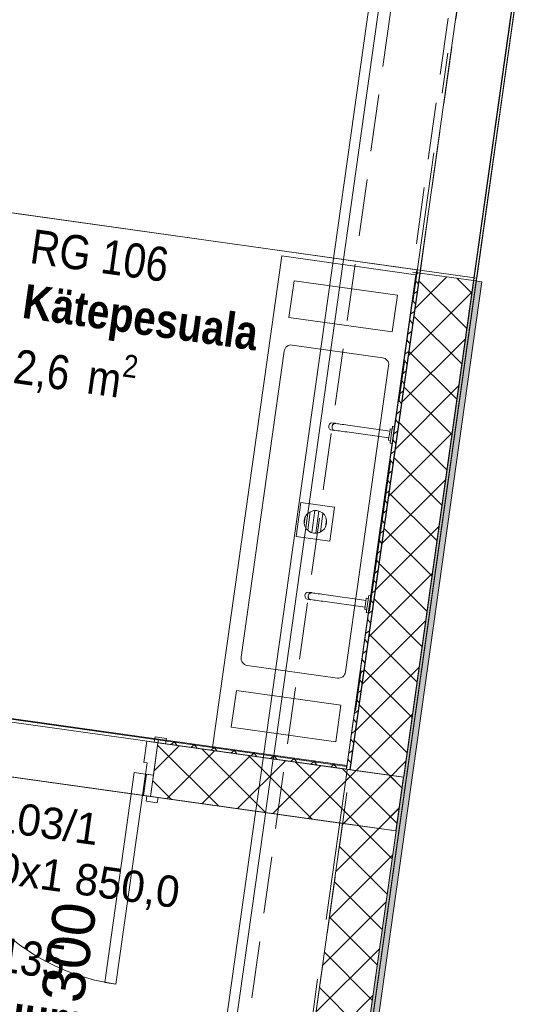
# Model space of a CAD drawing. Header units: millimetres. Extents: x 74467 to 235410, y -65 to 114857.
# Tile 59 of 256: x 90482 to 92252, y 85326 to 88781. Entities that reach past the tile are written whole.
import ezdxf
from ezdxf.enums import TextEntityAlignment as Align

# ---------------------------------------------------------------- set-up
doc = ezdxf.new("R2010")
doc.units = ezdxf.units.MM
doc.header["$MEASUREMENT"] = 0
for name, pattern in [('Katkend topelt', [1093.611073, 529.166651, -211.666656, 141.111112, -211.666656]), ('Katkend varjatud', [300, 200, -100]), ('Wipeout_Contour', [1000, 0, -1000])]:
    doc.linetypes.add(name, pattern=pattern)
for name, color, linetype in [('00 Kunstikonkursi LÜ jaoks asendi 2D', 7, 'Continuous'), ('00 Teljed.AR', 7, 'Continuous'), ('1235 Vahelaed.AR', 7, 'Continuous'), ('1237 Trepid.AR', 7, 'Continuous'), ('1311 Siseseinad.AR', 7, 'Continuous'), ('1317 Käsipuud.SA', 7, 'Continuous'), ('1326 Seinapinnad.SA', 7, 'Continuous'), ('1336 Sanitaartehnika.SA', 7, 'Continuous'), ('1340 Põranda trapp.AR', 7, 'Continuous'), ('9350 Netopind.AR', 7, 'Continuous'), ('Aken', 7, 'Continuous'), ('I-WALL-____-OTLN.IFC Model', 7, 'Continuous'), ('Ruumi tekst', 7, 'Continuous'), ('Uks', 7, 'Continuous'), ('Ukse tähis', 7, 'Continuous')]:
    doc.layers.add(name, color=color, linetype=linetype)
doc.styles.add('GENERATED_STYLE_2', font='txt', dxfattribs={"width": 0.84})
doc.styles.add('GENERATED_STYLE_3', font='txt')
doc.styles.add('GENERATED_STYLE_4', font='txt', dxfattribs={"width": 0.84})
pattern_1 = [(45, (0, 0), (-70.71068, 70.71068), []), (135, (0, 0), (70.71068, 70.71068), [])]

# ---------------------------------------------------------------- blocks, each defined once
blk = doc.blocks.new('Slab_18_1', base_point=(93030.2, 94685.9))
at = {"color": 254, "linetype": 'Wipeout_Contour', "lineweight": 0, "ltscale": 774606.085274}
blk.add_wipeout([(93030.2, 94685.9), (90077.6, 73665.2), (95019, 72970.7), (98070.9, 94685.9), (96652.6, 94685.9), (94919.6, 94685.9)], dxfattribs=at).dxf.layer = '1235 Vahelaed.AR'
at = {"layer": '1235 Vahelaed.AR', "color": 7, "linetype": 'Continuous', "lineweight": 13, "flags": 128}
blk.add_lwpolyline([(91081.9, 80814.9), (93030.2, 94685.9)], dxfattribs=at)
blk = doc.blocks.new('Slab_20_1', base_point=(83646.2, 89050))
at = {"color": 254, "linetype": 'Wipeout_Contour', "lineweight": 0, "ltscale": 750402.108278}
blk.add_wipeout([(83646.2, 89050), (90297.8, 88115.1), (90052.9, 86372.3), (91828.9, 86122.7), (92242.7, 89063.7), (83814.6, 90248.2)], dxfattribs=at).dxf.layer = '1235 Vahelaed.AR'
at = {"layer": '1235 Vahelaed.AR', "color": 7, "linetype": 'Continuous', "lineweight": 13, "flags": 128}
blk.add_lwpolyline([(83646.2, 89050), (83814.6, 90248.2), (92242.7, 89063.7), (91828.9, 86122.7), (90052.9, 86372.3), (90297.8, 88115.1)], close=True, dxfattribs=at)
blk = doc.blocks.new('Slab_32_1', base_point=(83226.2, 87139.8))
at = {"color": 254, "linetype": 'Wipeout_Contour', "lineweight": 0, "ltscale": 608980.086724}
blk.add_wipeout([(83226.2, 87139.8), (82506.7, 82020.1), (91082, 80814.9), (91802.4, 85934.5), (90026.4, 86184.1)], dxfattribs=at).dxf.layer = '1235 Vahelaed.AR'
at = {"layer": '1235 Vahelaed.AR', "color": 7, "linetype": 'Continuous', "lineweight": 13, "flags": 128}
blk.add_lwpolyline([(83226.2, 87139.8), (90026.4, 86184.1), (91802.4, 85934.5), (91082, 80814.9), (82506.7, 82020.1)], close=True, dxfattribs=at)
blk = doc.blocks.new('Door 24_3')
at = {"layer": 'Uks', "color": 7, "linetype": 'Continuous', "lineweight": 13}
for p, q in [((332, 0), (332, 744)), ((332, 744), (372, 744)), ((372, 744), (372, 0)), ((-387, 94), (-427, 94)), ((-427, 94), (-427, 75)), ((-427, 75), (-387, 75)), ((-375, 75), (-400, 75)), ((-400, 75), (-400, 0)), ((-400, 0), (-400, 75)), ((-400, 0), (-400, 75)), ((-387, 75), (-387, 94)), ((-375, 0), (-375, 75)), ((400, 75), (375, 75)), ((375, 75), (375, 0)), ((427, 94), (387, 94)), ((387, 94), (387, 75)), ((387, 75), (427, 75)), ((400, 0), (400, 75)), ((400, 0), (400, 75)), ((400, 0), (400, 75)), ((427, 75), (427, 94)), ((-400, 0), (-375, 0)), ((-400, -115), (-400, 0)), ((-400, -115), (-400, 0)), ((372, 0), (332, 0)), ((375, 0), (400, 0)), ((400, -115), (400, 0)), ((400, -115), (400, 0)), ((-387, -115), (-427, -115)), ((-427, -115), (-427, -134)), ((-427, -134), (-387, -134)), ((-387, -134), (-387, -115)), ((427, -115), (387, -115)), ((387, -115), (387, -134)), ((387, -134), (427, -134)), ((427, -134), (427, -115))]:
    blk.add_line(p, q, dxfattribs=at)
at = {"layer": 'Uks', "color": 7, "linetype": 'Continuous', "lineweight": 15}
for p, q in [((-400, 75), (-427, 75)), ((-400, 75), (-427, 75)), ((400, 75), (427, 75)), ((400, 75), (427, 75)), ((-372, 0), (-400, 0)), ((-400, 0), (-400, -115)), ((-372, -40), (-372, 0)), ((400, 0), (372, 0)), ((372, 0), (372, -40)), ((400, -115), (400, 0)), ((-360, -40), (-372, -40)), ((-360, -115), (-360, -40)), ((372, -40), (360, -40)), ((360, -40), (360, -115)), ((-400, -115), (-427, -115)), ((-400, -115), (-427, -115)), ((-400, -115), (-360, -115)), ((360, -115), (400, -115)), ((400, -115), (427, -115)), ((400, -115), (427, -115))]:
    blk.add_line(p, q, dxfattribs=at)
at = {"layer": 'Uks', "color": 7, "linetype": 'Continuous', "lineweight": 13}
blk.add_arc((372, 0), 744, 90, 180, dxfattribs=at)
blk = doc.blocks.new('Door Stamp 24')
at = {"layer": 'Ukse tähis', "color": 7, "lineweight": 13, "style": 'GENERATED_STYLE_2'}
for tag, p in [('AC_WIDO_ID', (-460.3, -326.6)), ('AC_TextStyle_4', (-460.3, -506))]:
    blk.add_attdef(tag, text='', height=110, dxfattribs=at).set_placement(p, align=Align.TOP_LEFT)
blk = doc.blocks.new('Wall_8_1', base_point=(83599.3, 87279.3))
at = {"layer": '1311 Siseseinad.AR', "linetype": 'Continuous', "lineweight": 13, "true_color": 0x50504f}
h = blk.add_hatch(dxfattribs=at)
h.set_pattern_fill('Plokk_õõnesbetoon_0001', color=251, style=0, pattern_type=2)
h.set_pattern_definition(pattern_1)
h.paths.add_polyline_path([(90966.9, 86243.8), (90940.4, 86055.7), (91613.8, 85961), (91640.3, 86149.2)])
h = blk.add_hatch(dxfattribs=at)
h.set_pattern_fill('Plokk_õõnesbetoon_0001', color=251, style=0, pattern_type=2)
h.set_pattern_definition(pattern_1)
h.paths.add_polyline_path([(91613.8, 85961), (91802, 85934.6), (91828.4, 86122.7), (91640.3, 86149.2)])
at = {"layer": '1311 Siseseinad.AR', "color": 7, "linetype": 'Continuous', "lineweight": 15}
for p, q in [((90966.9, 86243.8), (90993.6, 86240)), ((90940.4, 86055.7), (90967.2, 86051.9))]:
    blk.add_line(p, q, dxfattribs=at)
at = {"layer": '1311 Siseseinad.AR', "color": 7, "linetype": 'Continuous', "lineweight": 15, "flags": 128}
for points in [[(91640.3, 86149.2), (90966.9, 86243.8)], [(90940.4, 86055.7), (91613.8, 85961)]]:
    blk.add_lwpolyline(points, dxfattribs=at)
at = {"layer": 'I-WALL-____-OTLN.IFC Model', "color": 7, "linetype": 'Continuous', "lineweight": 15}
for p, q in [((91828.4, 86122.7), (91640.3, 86149.2)), ((91613.8, 85961), (91802, 85934.6))]:
    blk.add_line(p, q, dxfattribs=at)
at = {"layer": 'Uks', "color": 7, "linetype": 'Continuous', "lineweight": 13, "xscale": -0.9999999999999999, "zscale": 1000, "rotation": 171.999999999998}
blk.add_blockref('Door 24_3', (90554.8, 86185.6), dxfattribs=at)
at = {"layer": 'Ukse tähis', "color": 7, "lineweight": 13}
ref = blk.add_blockref('Door Stamp 24', (90570.8, 86299.5), dxfattribs=dict(at, rotation=351.999999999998))
ref.add_attrib('AC_TextStyle_4', '800,0x1\xa0850,0', dxfattribs={"color": 7, "lineweight": 13, "height": 110, "rotation": 352, "style": 'GENERATED_STYLE_2'}).set_placement((90126.3, 85901.8), align=Align.TOP_LEFT)
ref.add_attrib('AC_WIDO_ID', 'SU-103/1', dxfattribs={"color": 7, "lineweight": 13, "height": 110, "rotation": 352, "style": 'GENERATED_STYLE_2'}).set_placement((90151.1, 86079.4), align=Align.TOP_LEFT)
blk = doc.blocks.new('Fuajee_garderoob_RG 102_9_1', base_point=(90352.1, 74827.7))
at = {"layer": '9350 Netopind.AR', "color": 7, "linetype": 'Continuous', "lineweight": 13, "flags": 128}
blk.add_lwpolyline([(92830.8, 93185.9), (89968.3, 72815.5), (94909.7, 72121.1), (95368.5, 75385.5), (94962.5, 75442.6), (95018.2, 75838.7), (95424.2, 75781.7), (96134, 80832), (95728, 80889.1), (95783.6, 81285.2), (96189.6, 81228.1), (96899.4, 86278.5), (96493.4, 86335.6), (96549.1, 86731.7), (96955.1, 86674.6), (97678.8, 91824), (97272.8, 91881.1), (97328.5, 92277.2), (97724.6, 92221.5), (97860.1, 93185.9)], close=True, dxfattribs=at)
blk = doc.blocks.new('Kätepesuala_RG 106_29_1', base_point=(90436.5, 88095.6))
at = {"layer": '9350 Netopind.AR', "color": 7, "linetype": 'Continuous', "lineweight": 13, "flags": 128}
blk.add_lwpolyline([(90186, 86363.7), (91629.5, 86160.8), (91874.5, 87903.7), (90430.9, 88106.5)], close=True, dxfattribs=at)
at = {"layer": 'Ruumi tekst', "color": 7, "lineweight": 13, "char_height": 120, "attachment_point": 1, "rotation": 352}
for s, insert, style in [('\\A1;{\\pql;\\pt0,4600;\\fArial|b0|i0|c0|p34;RG 106\\fArial|b0|i0|c0|p34;\\A1{\\H.66x;\\S^  ;}\\fArial|b0|i0|c0|p34;\\fArial|b0|i0|c0|p34;\\A1{\\H.66x;\\S^  ;}}', (90530.5, 88046.6), 'GENERATED_STYLE_4'), ('\\A1;{\\pql;\\pt0,500;\\fArial|b1|i0|c0|p34;Kätepesuala\\fArial|b1|i0|c0|p34;\\A1{\\H.66x;\\S^  ;}\\fArial|b1|i0|c0|p34;\\fArial|b1|i0|c0|p34;\\A1{\\H.66x;\\S^  ;}}', (90503.5, 87854.4), 'GENERATED_STYLE_2'), ('\\A1;{\\pql;\\pt0,4600;\\fArial|b0|i0|c0|p34;2,6\\fArial|b0|i0|c0|p34;\\A1{\\H.66x;\\S^  ;}\\fArial|b0|i0|c0|p34; m\\fArial|b0|i0|c0|p34;\\A1{\\H.66x;\\S2^  ;}}', (90476.3, 87660.6), 'GENERATED_STYLE_4')]:
    blk.add_mtext(s, dxfattribs=dict(at, insert=insert, style=style))
blk = doc.blocks.new('Koridor_RG 112_31_1', base_point=(84814.9, 90097.5))
at = {"layer": '9350 Netopind.AR', "color": 7, "linetype": 'Continuous', "lineweight": 13, "flags": 128}
blk.add_lwpolyline([(84021.1, 90209.1), (83995.4, 90025.9), (83777.5, 90056.5), (83657.1, 89199.9), (83875, 89169.3), (83855.5, 89030.6), (92084.6, 87874.1), (92250.3, 89052.5)], close=True, dxfattribs=at)
blk = doc.blocks.new('Abiruum_RG 135_45_1', base_point=(90075, 85646.2))
at = {"layer": '9350 Netopind.AR', "color": 7, "linetype": 'Continuous', "lineweight": 13, "flags": 128}
blk.add_lwpolyline([(90834.4, 80415.5), (90994.5, 81554.3), (90786.6, 81583.5), (90842.2, 81979.6), (91050.1, 81950.4), (91613.8, 85961), (90148.2, 86167), (89368.9, 80621.5)], close=True, dxfattribs=at)
at = {"layer": 'Ruumi tekst', "color": 7, "lineweight": 13, "char_height": 120, "attachment_point": 1, "rotation": 352}
for s, insert, style in [('\\A1;{\\pql;\\pt0,4600;\\fArial|b0|i0|c0|p34;RG 135\\fArial|b0|i0|c0|p34;\\A1{\\H.66x;\\S^  ;}\\fArial|b0|i0|c0|p34;\\fArial|b0|i0|c0|p34;\\A1{\\H.66x;\\S^  ;}}', (90169.1, 85597.2), 'GENERATED_STYLE_4'), ('\\A1;{\\pql;\\pt0,500;\\fArial|b1|i0|c0|p34;Abiruum\\fArial|b1|i0|c0|p34;\\A1{\\H.66x;\\S^  ;}\\fArial|b1|i0|c0|p34;\\fArial|b1|i0|c0|p34;\\A1{\\H.66x;\\S^  ;}}', (90141.8, 85402.9), 'GENERATED_STYLE_2')]:
    blk.add_mtext(s, dxfattribs=dict(at, insert=insert, style=style))
blk = doc.blocks.new('Opening_17_1')
at = {"layer": '1326 Seinapinnad.SA', "color": 7, "linetype": 'Katkend varjatud', "lineweight": 13, "flags": 128}
for points in [[(92026.2, 89083.8), (91859.2, 87895.6)], [(91885.9, 87891.9), (92053, 89080)], [(91859.2, 87895.6), (91885.9, 87891.9)]]:
    blk.add_lwpolyline(points, dxfattribs=at)
at = {"layer": '1326 Seinapinnad.SA', "color": 7, "linetype": 'Continuous', "lineweight": 13, "flags": 128}
for points in [[(92053, 89080), (92026.2, 89083.8)], [(92241.7, 89063.6), (92073.3, 87865.5)], [(92083.2, 87864.1), (92251.6, 89062.2)]]:
    blk.add_lwpolyline(points, dxfattribs=at)
at = {"layer": '1326 Seinapinnad.SA', "color": 7, "linetype": 'Continuous', "lineweight": 15, "flags": 128}
for points in [[(92251.6, 89062.2), (92241.7, 89063.6)], [(92073.3, 87865.5), (92083.2, 87864.1)]]:
    blk.add_lwpolyline(points, dxfattribs=at)
blk = doc.blocks.new('Rectangular Window Opening 24')
at = {"layer": 'Aken', "color": 7, "linetype": 'Continuous', "lineweight": 13}
for p, q in [((-605, 190), (605, 190)), ((-605, 0), (-605, 190)), ((605, 0), (605, 190)), ((-605, 0), (605, 0))]:
    blk.add_line(p, q, dxfattribs=at)
blk = doc.blocks.new('Wall_44_1', base_point=(92471.3, 90697.4))
at = {"layer": '1311 Siseseinad.AR', "linetype": 'Continuous', "lineweight": 13, "true_color": 0x50504f}
h = blk.add_hatch(dxfattribs=at)
h.set_pattern_fill('Plokk_õõnesbetoon_0001', color=251, style=0, pattern_type=2)
h.set_pattern_definition(pattern_1)
h.paths.add_polyline_path([(90994.5, 81554.3), (90755.1, 79851.1), (90943.3, 79824.6), (92073.3, 87865.4), (91885.2, 87891.8), (91050.2, 81950.4), (91238.3, 81924), (91182.6, 81527.9)])
at = {"layer": '1311 Siseseinad.AR', "color": 7, "linetype": 'Continuous', "lineweight": 13}
blk.add_line((92073.3, 87865.4), (91885.2, 87891.8), dxfattribs=at)
at = {"layer": '1311 Siseseinad.AR', "color": 7, "linetype": 'Continuous', "lineweight": 15, "flags": 128}
for points in [[(91885.2, 87891.8), (91640.3, 86149.2)], [(90943.3, 79824.6), (92073.3, 87865.4)], [(91613.8, 85961), (91050.2, 81950.4)]]:
    blk.add_lwpolyline(points, dxfattribs=at)
at = {"layer": 'Aken', "color": 7, "linetype": 'Continuous', "lineweight": 13, "zscale": 1000, "rotation": 82.00001522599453}
blk.add_blockref('Rectangular Window Opening 24', (92157.5, 88464.5), dxfattribs=at)
blk = doc.blocks.new('Wall_237_1', base_point=(91351.1, 84088.8))
at = {"layer": '1326 Seinapinnad.SA', "color": 7, "linetype": 'Katkend varjatud', "lineweight": 13, "flags": 128}
for points in [[(91825.3, 89112), (91123.3, 84120.8)], [(91351.1, 84088.8), (91885.9, 87891.9)]]:
    blk.add_lwpolyline(points, dxfattribs=at)
blk = doc.blocks.new('Wall_296_1', base_point=(90943.3, 79824.6))
at = {"layer": '1326 Seinapinnad.SA', "linetype": 'Continuous', "lineweight": 0, "true_color": 0xfefefe}
blk.add_hatch(color=7, dxfattribs=at).paths.add_polyline_path([(92073.3, 87865.5), (90943.3, 79824.6), (90953.2, 79823.2), (92083.2, 87864.1)])
at = {"layer": '1326 Seinapinnad.SA', "color": 7, "linetype": 'Continuous', "lineweight": 15, "flags": 128}
for points in [[(92073.3, 87865.5), (90943.3, 79824.6)], [(90953.2, 79823.2), (92083.2, 87864.1)]]:
    blk.add_lwpolyline(points, dxfattribs=at)
blk = doc.blocks.new('Wall_603_1', base_point=(91641, 86149.1))
at = {"layer": '1326 Seinapinnad.SA', "linetype": 'Continuous', "lineweight": 13}
h = blk.add_hatch(dxfattribs=at)
h.set_pattern_fill('Grid_5x5_Diagonaal_0001', color=230, style=0, pattern_type=2)
h.set_pattern_definition([(127, (0, 0), (39.931776, 30.090751), []), (217, (0, 0), (-30.090751, 39.931776), [])])
h.paths.add_polyline_path([(91641, 86149.1), (91885.9, 87891.9), (91873.1, 87893.7), (91628.1, 86150.9)])
at = {"layer": '1326 Seinapinnad.SA', "color": 7, "linetype": 'Continuous', "lineweight": 15, "flags": 128}
for points in [[(91873.1, 87893.7), (91628.1, 86150.9)], [(91641, 86149.1), (91885.9, 87891.9)], [(91885.9, 87891.9), (91873.1, 87893.7)], [(91628.1, 86150.9), (91641, 86149.1)]]:
    blk.add_lwpolyline(points, dxfattribs=at)
blk = doc.blocks.new('Wall_677_1', base_point=(92073.3, 87865.5))
at = {"layer": '1326 Seinapinnad.SA', "linetype": 'Continuous', "lineweight": 13, "true_color": 0xa0c7ff}
blk.add_hatch(color=151, dxfattribs=at).paths.add_polyline_path([(92073.3, 87865.5), (90943.3, 79824.6), (90973, 79820.4), (92103, 87861.3)])
at = {"layer": '1326 Seinapinnad.SA', "color": 7, "linetype": 'Continuous', "lineweight": 15, "flags": 128}
for points in [[(92073.3, 87865.5), (90943.3, 79824.6)], [(90973, 79820.4), (92103, 87861.3)], [(92103, 87861.3), (92073.3, 87865.5)]]:
    blk.add_lwpolyline(points, dxfattribs=at)
blk = doc.blocks.new('Railing_7_1')
at = {"layer": '1317 Käsipuud.SA', "color": 7, "linetype": 'Continuous', "lineweight": 13}
for p, q in [((91734.6, 89024), (90530, 80458.3)), ((91734.6, 89024), (90530, 80458.3)), ((90564.6, 80453.4), (91769.3, 89019.1)), ((90564.6, 80453.4), (91769.3, 89019.1))]:
    blk.add_line(p, q, dxfattribs=at)
blk = doc.blocks.new('Slab_371_1', base_point=(91871.2, 87885.9))
at = {"layer": '1336 Sanitaartehnika.SA', "color": 253, "linetype": 'Continuous', "lineweight": 13, "true_color": 0xa5a6a4, "flags": 128}
for points in [[(91871.2, 87885.9), (91400.9, 87952), (91158.5, 86227), (91628.8, 86160.9), (91744, 86980.9)], [(91806.8, 87814), (91788.7, 87685.3), (91426, 87736.2), (91444.1, 87865)], [(91608.6, 86376.3), (91590.5, 86247.5), (91224.1, 86299), (91242.2, 86427.8)]]:
    blk.add_lwpolyline(points, close=True, dxfattribs=at)
blk.add_lwpolyline([(91754.6, 87595, -0.414214), (91775.9, 87566.8), (91624.8, 86492.2, -0.414214), (91596.6, 86471), (91279.7, 86515.5, -0.414214), (91258.4, 86543.7), (91409.5, 87618.2, -0.414214), (91437.7, 87639.5)], format="xyb", close=True, dxfattribs=at)
blk = doc.blocks.new('Rectangular Floor Drain 24')
at = {"layer": '1340 Põranda trapp.AR', "color": 7, "linetype": 'Continuous', "lineweight": 13}
for p, q in [((-60, 60), (-60, -60)), ((60, 60), (-60, 60)), ((-28.3, 28.3), (-20, 34.6)), ((-20, 34.6), (-10.4, 38.6)), ((13.1, 37.5), (-13.1, 37.5)), ((-10.4, 38.6), (0, 40)), ((0, 40), (10.4, 38.6)), ((10.4, 38.6), (20, 34.6)), ((20, 34.6), (28.3, 28.3)), ((60, -60), (60, 60)), ((-40, 0), (-38.6, 10.4)), ((-38.6, -10.4), (-40, 0)), ((39, 7.5), (-39, 7.5)), ((-38.6, 10.4), (-34.6, 20)), ((-34.6, 20), (-28.3, 28.3)), ((-32.7, 22.5), (32.7, 22.5)), ((28.3, 28.3), (34.6, 20)), ((34.6, 20), (38.6, 10.4)), ((38.6, 10.4), (40, 0)), ((40, 0), (38.6, -10.4)), ((-39, -7.5), (39, -7.5)), ((-34.6, -20), (-38.6, -10.4)), ((-28.3, -28.3), (-34.6, -20)), ((32.7, -22.5), (-32.7, -22.5)), ((-20, -34.6), (-28.3, -28.3)), ((28.3, -28.3), (20, -34.6)), ((34.6, -20), (28.3, -28.3)), ((38.6, -10.4), (34.6, -20)), ((-60, -60), (60, -60)), ((-10.4, -38.6), (-20, -34.6)), ((-13.1, -37.5), (13.1, -37.5)), ((0, -40), (-10.4, -38.6)), ((10.4, -38.6), (0, -40)), ((20, -34.6), (10.4, -38.6))]:
    blk.add_line(p, q, dxfattribs=at)
blk = doc.blocks.new('segisti seinal[735]_1', base_point=(91569.9, 87385.1))
at = {"layer": '1336 Sanitaartehnika.SA', "color": 253, "linetype": 'Continuous', "lineweight": 13, "true_color": 0xa5a6a4}
for p, q in [((91567.9, 87361.4), (91565.8, 87355.4)), ((91565.8, 87355.4), (91566.2, 87349)), ((91566.2, 87349), (91569, 87344)), ((91572, 87365.4), (91567.9, 87361.4)), ((91569, 87344), (91573.5, 87341.7)), ((91577, 87366.4), (91572, 87365.4)), ((91573.5, 87341.7), (91585, 87340.1)), ((91577, 87366.4), (91588.5, 87364.8)), ((91579.4, 87359.8), (91577.2, 87353.8)), ((91577.2, 87353.8), (91577.6, 87347.4)), ((91579.7, 87359.5), (91577.6, 87353.7)), ((91577.6, 87353.7), (91578, 87347.6)), ((91577.6, 87347.4), (91580.5, 87342.4)), ((91578, 87347.6), (91580.7, 87342.8)), ((91583.5, 87363.8), (91579.4, 87359.8)), ((91583.6, 87363.4), (91579.7, 87359.5)), ((91580.5, 87342.4), (91585, 87340.1)), ((91580.7, 87342.8), (91585, 87340.6)), ((91588.5, 87364.8), (91583.5, 87363.8)), ((91588.4, 87364.3), (91583.6, 87363.4)), ((91585, 87340.6), (91592.7, 87339.5)), ((91585, 87340.1), (91586.5, 87340.4)), ((91588.4, 87364.3), (91596, 87363.3)), ((91589.8, 87364.1), (91588.5, 87364.8)), ((91592.7, 87339.5), (91597.5, 87338.8)), ((91596, 87363.3), (91600.8, 87362.6)), ((91597.5, 87338.8), (91603, 87338)), ((91600.8, 87362.6), (91606.3, 87361.8)), ((91603, 87338), (91609, 87337.2)), ((91606.3, 87361.8), (91612.3, 87361)), ((91609, 87337.2), (91615.5, 87336.3)), ((91612.3, 87361), (91618.8, 87360.1)), ((91615.5, 87336.3), (91622.2, 87335.3)), ((91618.8, 87360.1), (91625.5, 87359.1)), ((91622.2, 87335.3), (91629.1, 87334.4)), ((91625.5, 87359.1), (91632.4, 87358.1)), ((91632.4, 87358.1), (91780, 87337.4)), ((91779.7, 87335.4), (91778.3, 87325.5)), ((91780.7, 87342.7), (91779.7, 87335.4)), ((91781.1, 87345.3), (91780.7, 87342.7)), ((91781.1, 87345.3), (91788, 87344.4)), ((91787.3, 87339.4), (91785.2, 87324.6)), ((91788.9, 87350.3), (91787.3, 87339.4)), ((91789.4, 87354.3), (91788.9, 87350.3)), ((91789.4, 87354.3), (91796.4, 87353.3)), ((91794.3, 87338.4), (91792.2, 87323.6)), ((91795.8, 87349.3), (91794.3, 87338.4)), ((91796.4, 87353.3), (91795.8, 87349.3)), ((91629.1, 87334.4), (91776.6, 87313.6)), ((91775.9, 87308.4), (91775.5, 87305.7)), ((91775.5, 87305.7), (91782.5, 87304.7)), ((91776.9, 87315.6), (91775.9, 87308.4)), ((91778.3, 87325.5), (91776.9, 87315.6)), ((91783.2, 87309.7), (91781.6, 87298.8)), ((91785.2, 87324.6), (91783.2, 87309.7)), ((91790.1, 87308.7), (91788.6, 87297.8)), ((91792.2, 87323.6), (91790.1, 87308.7)), ((91781.6, 87298.8), (91781.1, 87294.8)), ((91781.1, 87294.8), (91788, 87293.9)), ((91788.6, 87297.8), (91788, 87293.9))]:
    blk.add_line(p, q, dxfattribs=at)
blk = doc.blocks.new('segisti seinal[736]_1', base_point=(91486.4, 86790.9))
at = {"layer": '1336 Sanitaartehnika.SA', "color": 253, "linetype": 'Continuous', "lineweight": 13, "true_color": 0xa5a6a4}
for p, q in [((91484.4, 86767.2), (91482.3, 86761.2)), ((91482.3, 86761.2), (91482.7, 86754.9)), ((91482.7, 86754.9), (91485.5, 86749.8)), ((91488.5, 86771.3), (91484.4, 86767.2)), ((91485.5, 86749.8), (91490, 86747.5)), ((91493.5, 86772.3), (91488.5, 86771.3)), ((91490, 86747.5), (91501.5, 86745.9)), ((91493.5, 86772.3), (91504.9, 86770.7)), ((91495.9, 86765.6), (91493.7, 86759.6)), ((91493.7, 86759.6), (91494.1, 86753.3)), ((91496.2, 86765.3), (91494.1, 86759.6)), ((91494.1, 86759.6), (91494.5, 86753.5)), ((91494.1, 86753.3), (91497, 86748.2)), ((91494.5, 86753.5), (91497.2, 86748.6)), ((91500, 86769.7), (91495.9, 86765.6)), ((91500.1, 86769.2), (91496.2, 86765.3)), ((91497, 86748.2), (91501.5, 86745.9)), ((91497.2, 86748.6), (91501.5, 86746.4)), ((91504.9, 86770.7), (91500, 86769.7)), ((91504.9, 86770.2), (91500.1, 86769.2)), ((91506.3, 86770), (91504.9, 86770.7)), ((91504.9, 86770.2), (91512.5, 86769.1)), ((91512.5, 86769.1), (91517.3, 86768.4)), ((91517.3, 86768.4), (91522.8, 86767.7)), ((91522.8, 86767.7), (91528.8, 86766.8)), ((91528.8, 86766.8), (91535.3, 86765.9)), ((91535.3, 86765.9), (91542, 86765)), ((91542, 86765), (91548.9, 86764)), ((91548.9, 86764), (91696.5, 86743.2)), ((91697.2, 86748.5), (91696.2, 86741.3)), ((91697.6, 86751.2), (91697.2, 86748.5)), ((91697.6, 86751.2), (91704.5, 86750.2)), ((91705.4, 86756.1), (91703.8, 86745.2)), ((91705.9, 86760.1), (91705.4, 86756.1)), ((91705.9, 86760.1), (91712.8, 86759.1)), ((91712.3, 86755.1), (91710.8, 86744.3)), ((91712.8, 86759.1), (91712.3, 86755.1)), ((91501.5, 86746.4), (91509.2, 86745.3)), ((91501.5, 86745.9), (91503, 86746.2)), ((91509.2, 86745.3), (91514, 86744.7)), ((91514, 86744.7), (91519.5, 86743.9)), ((91519.5, 86743.9), (91525.5, 86743)), ((91525.5, 86743), (91532, 86742.1)), ((91532, 86742.1), (91538.7, 86741.2)), ((91538.7, 86741.2), (91545.6, 86740.2)), ((91545.6, 86740.2), (91693.1, 86719.5)), ((91692.4, 86714.2), (91692, 86711.6)), ((91693.4, 86721.5), (91692.4, 86714.2)), ((91694.8, 86731.4), (91693.4, 86721.5)), ((91696.2, 86741.3), (91694.8, 86731.4)), ((91699.7, 86715.5), (91698.1, 86704.7)), ((91701.7, 86730.4), (91699.7, 86715.5)), ((91703.8, 86745.2), (91701.7, 86730.4)), ((91706.6, 86714.6), (91705.1, 86703.7)), ((91708.7, 86729.4), (91706.6, 86714.6)), ((91710.8, 86744.3), (91708.7, 86729.4)), ((91692, 86711.6), (91699, 86710.6)), ((91698.1, 86704.7), (91697.6, 86700.7)), ((91697.6, 86700.7), (91704.5, 86699.7)), ((91705.1, 86703.7), (91704.5, 86699.7))]:
    blk.add_line(p, q, dxfattribs=at)
blk = doc.blocks.new('Stair_4_1')
at = {"layer": '1237 Trepid.AR', "color": 253, "lineweight": 13, "true_color": 0xa5a6a4, "insert": (90692.4, 84929.2), "char_height": 150, "attachment_point": 8, "rotation": 82, "style": 'GENERATED_STYLE_3'}
blk.add_mtext('\\A1;{\\pqc;\\pt0,14800;\\fArial|b0|i0|c0|p34;30R x \\fArial|b0|i0|c0|p34;133\\fArial|b0|i0|c0|p34;\\A1{\\H.66x;\\S^  ;}\\fArial|b0|i0|c0|p34;\\fArial|b0|i0|c0|p34; x \\fArial|b0|i0|c0|p34;300\\fArial|b0|i0|c0|p34;\\A1{\\H.66x;\\S^  ;}\\fArial|b0|i0|c0|p34;\\fArial|b0|i0|c0|p34;\\fArial|b0|i0|c0|p34;\\fArial|b0|i0|c0|p34;\\A1{\\H.66x;\\S^  ;}\\fArial|b0|i0|c0|p34;}', dxfattribs=at)
blk = doc.blocks.new('Opening_137_1')
at = {"layer": '1326 Seinapinnad.SA', "color": 7, "linetype": 'Continuous', "lineweight": 13, "flags": 128}
for points in [[(90174.7, 86355.1), (90148.2, 86167)], [(90193.3, 86365.7), (90191.5, 86352.8)], [(90968.7, 86256.7), (90193.3, 86365.7)], [(90940.4, 86055.7), (90966.9, 86243.8)]]:
    blk.add_lwpolyline(points, dxfattribs=at)
at = {"layer": '1326 Seinapinnad.SA', "color": 7, "linetype": 'Continuous', "lineweight": 15, "flags": 128}
for points in [[(90191.5, 86352.8), (90174.7, 86355.1)], [(90966.9, 86243.8), (90968.7, 86256.7)], [(90148.2, 86167), (90940.4, 86055.7)]]:
    blk.add_lwpolyline(points, dxfattribs=at)
blk = doc.blocks.new('Wall_921_1', base_point=(91627.4, 86151))
at = {"layer": '1326 Seinapinnad.SA', "linetype": 'Continuous', "lineweight": 13}
h = blk.add_hatch(dxfattribs=at)
h.set_pattern_fill('Grid_5x5_Diagonaal_0001', color=230, style=0, pattern_type=2)
h.set_pattern_definition([(37, (0, 0), (-30.090751, 39.931776), []), (127, (0, 0), (39.931776, 30.090751), [])])
h.paths.add_polyline_path([(90968.7, 86256.7), (90966.9, 86243.8), (91627.4, 86151), (91629.2, 86163.9)])
at = {"layer": '1326 Seinapinnad.SA', "color": 7, "linetype": 'Continuous', "lineweight": 15, "flags": 128}
for points in [[(90966.9, 86243.8), (91627.4, 86151)], [(91629.2, 86163.9), (90968.7, 86256.7)], [(91627.4, 86151), (91629.2, 86163.9)]]:
    blk.add_lwpolyline(points, dxfattribs=at)
blk = doc.blocks.new('Standard grid marker_13')
at = {"layer": '00 Teljed.AR', "color": 252, "linetype": 'Katkend topelt', "lineweight": 13, "true_color": 0x8c8d8c}
blk.add_line((8346.3, 0), (48793.5, 0), dxfattribs=at)
at = {"layer": '00 Teljed.AR', "color": 252, "lineweight": 13, "true_color": 0x8c8d8c, "style": 'GENERATED_STYLE_3'}
for tag, p in [('AC_MarkerText_1_0', (-55.7, -25.4)), ('AC_MarkerText_1_1', (57484.1, -25.4))]:
    blk.add_attdef(tag, text='', height=200, rotation=278, dxfattribs=at).set_placement(p, align=Align.TOP_CENTER)

msp = doc.modelspace()

# ---------------------------------------------------------------- block references
at = {"layer": '1235 Vahelaed.AR', "color": 7, "linetype": 'Continuous', "lineweight": 13}
msp.add_blockref('Slab_18_1', (93030.2, 94685.9), dxfattribs=at)

# ---------------------------------------------------------------- next in the draw order: block references
msp.add_blockref('Slab_20_1', (83646.2, 89050), dxfattribs=at)

# ---------------------------------------------------------------- next in the draw order: block references
msp.add_blockref('Slab_32_1', (83226.2, 87139.8), dxfattribs=at)

# ---------------------------------------------------------------- next in the draw order: linework, layer by layer
at = {"layer": '9350 Netopind.AR', "color": 153, "linetype": 'Continuous', "lineweight": 0, "true_color": 0x7da59c, "flags": 128}
msp.add_lwpolyline([(92830.8, 93185.9), (89968.3, 72815.5), (94909.7, 72121.1), (95368.5, 75385.5), (94962.5, 75442.6), (95018.2, 75838.7), (95424.2, 75781.7), (96134, 80832), (95728, 80889.1), (95783.6, 81285.2), (96189.6, 81228.1), (96899.4, 86278.5), (96493.4, 86335.6), (96549.1, 86731.7), (96955.1, 86674.6), (97678.8, 91824), (97272.8, 91881.1), (97328.5, 92277.2), (97724.6, 92221.5), (97860.1, 93185.9)], close=True, dxfattribs=at)

# ---------------------------------------------------------------- next in the draw order: block references
at = {"layer": '1311 Siseseinad.AR', "color": 7, "lineweight": 15}
msp.add_blockref('Wall_8_1', (83599.3, 87279.3), dxfattribs=at)
at = {"layer": '9350 Netopind.AR', "color": 7, "linetype": 'Continuous', "lineweight": 13}
msp.add_blockref('Fuajee_garderoob_RG 102_9_1', (90352.1, 74827.7), dxfattribs=at)

# ---------------------------------------------------------------- next in the draw order: wipeouts: each hides what was drawn before it
at = {"color": 254, "linetype": 'Wipeout_Contour', "lineweight": 0, "ltscale": 2114394.831306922}
msp.add_wipeout([(85800.3, 114798.7), (85283.2, 113762.1), (81457.7, 105547.9), (79754.2, 98873.6), (74745, 58252.1), (78841, 57691.9), (79724.5, 63897.4), (78115.9, 65420.5), (79009.9, 71803.1), (79406.1, 71747.7), (79876.3, 75104.9), (81262.8, 74910.7), (81927.7, 79472.6), (80911.9, 79614.8), (81132.4, 81189.5), (82153, 81046.5), (85252, 103464.9), (90613.8, 114702.2)], dxfattribs=at).dxf.layer = '00 Kunstikonkursi LÜ jaoks asendi 2D'

# ---------------------------------------------------------------- next in the draw order: wipeouts: each hides what was drawn before it
at = {"color": 254, "linetype": 'Wipeout_Contour', "lineweight": 0, "ltscale": 1106957.325690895}
msp.add_wipeout([(86371.6, 105811.4), (85252, 103464.9), (118693.5, 103518.1), (139774.1, 103480.6), (139783.7, 82997), (142852.8, 81554), (142830.8, 105959.2)], dxfattribs=at).dxf.layer = '00 Kunstikonkursi LÜ jaoks asendi 2D'

# ---------------------------------------------------------------- next in the draw order: linework, layer by layer
at = {"layer": '9350 Netopind.AR', "color": 7, "linetype": 'Continuous', "lineweight": 0, "true_color": 0xfaefc5, "flags": 128}
msp.add_lwpolyline([(84021.1, 90209.1), (83995.4, 90025.9), (83777.5, 90056.5), (83657.1, 89199.9), (83875, 89169.3), (83855.5, 89030.6), (92084.6, 87874.1), (92250.3, 89052.5)], close=True, dxfattribs=at)
at = {"layer": '9350 Netopind.AR', "color": 153, "linetype": 'Continuous', "lineweight": 0, "true_color": 0x7da59c, "flags": 128}
msp.add_lwpolyline([(90186, 86363.7), (91629.5, 86160.8), (91874.5, 87903.7), (90430.9, 88106.5)], close=True, dxfattribs=at)
at = {"layer": '9350 Netopind.AR', "color": 254, "linetype": 'Continuous', "lineweight": 0, "true_color": 0xe5e5e5, "flags": 128}
msp.add_lwpolyline([(90834.4, 80415.5), (90994.5, 81554.3), (90786.6, 81583.5), (90842.2, 81979.6), (91050.1, 81950.4), (91613.8, 85961), (90148.2, 86167), (89368.9, 80621.5)], close=True, dxfattribs=at)

# ---------------------------------------------------------------- next in the draw order: block references
at = {"layer": '00 Teljed.AR', "color": 7, "linetype": 'Continuous', "lineweight": 13, "zscale": 1000, "rotation": 82.0000000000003}
msp.add_blockref('Standard grid marker_13', (86741.9, 51367.4), dxfattribs=at)
at = {"layer": '1237 Trepid.AR', "color": 7, "linetype": 'Continuous', "lineweight": 13}
msp.add_blockref('Stair_4_1', (0, 0), dxfattribs=at)
at = {"layer": '1311 Siseseinad.AR', "color": 7, "lineweight": 15}
msp.add_blockref('Wall_44_1', (92471.3, 90697.4), dxfattribs=at)
at = {"layer": '1317 Käsipuud.SA', "color": 7, "linetype": 'Continuous', "lineweight": 13}
msp.add_blockref('Railing_7_1', (0, 0), dxfattribs=at)
at = {"layer": '1326 Seinapinnad.SA', "color": 7, "lineweight": 15}
for name, p in [('Wall_296_1', (90943.3, 79824.6)), ('Wall_237_1', (91351.1, 84088.8)), ('Wall_603_1', (91641, 86149.1)), ('Wall_677_1', (92073.3, 87865.5)), ('Wall_921_1', (91627.4, 86151))]:
    msp.add_blockref(name, p, dxfattribs=at)
at = {"layer": '1326 Seinapinnad.SA', "color": 7, "linetype": 'Continuous', "lineweight": 13}
for name in ['Opening_17_1', 'Opening_137_1']:
    msp.add_blockref(name, (0, 0), dxfattribs=at)
at = {"layer": '1336 Sanitaartehnika.SA', "color": 253, "linetype": 'Continuous', "lineweight": 13, "true_color": 0xa5a6a4}
for name, p in [('Slab_371_1', (91871.2, 87885.9)), ('segisti seinal[735]_1', (91569.9, 87385.1)), ('segisti seinal[736]_1', (91486.4, 86790.9))]:
    msp.add_blockref(name, p, dxfattribs=at)
at = {"layer": '1340 Põranda trapp.AR', "color": 7, "linetype": 'Continuous', "lineweight": 13, "zscale": 1000, "rotation": 82.22190615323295}
msp.add_blockref('Rectangular Floor Drain 24', (91518.8, 87018.9), dxfattribs=at)
at = {"layer": '9350 Netopind.AR', "color": 7, "linetype": 'Continuous', "lineweight": 13}
for name, p in [('Koridor_RG 112_31_1', (84814.9, 90097.5)), ('Kätepesuala_RG 106_29_1', (90436.5, 88095.6)), ('Abiruum_RG 135_45_1', (90075, 85646.2))]:
    msp.add_blockref(name, p, dxfattribs=at)

doc.saveas('drawing.dxf')
